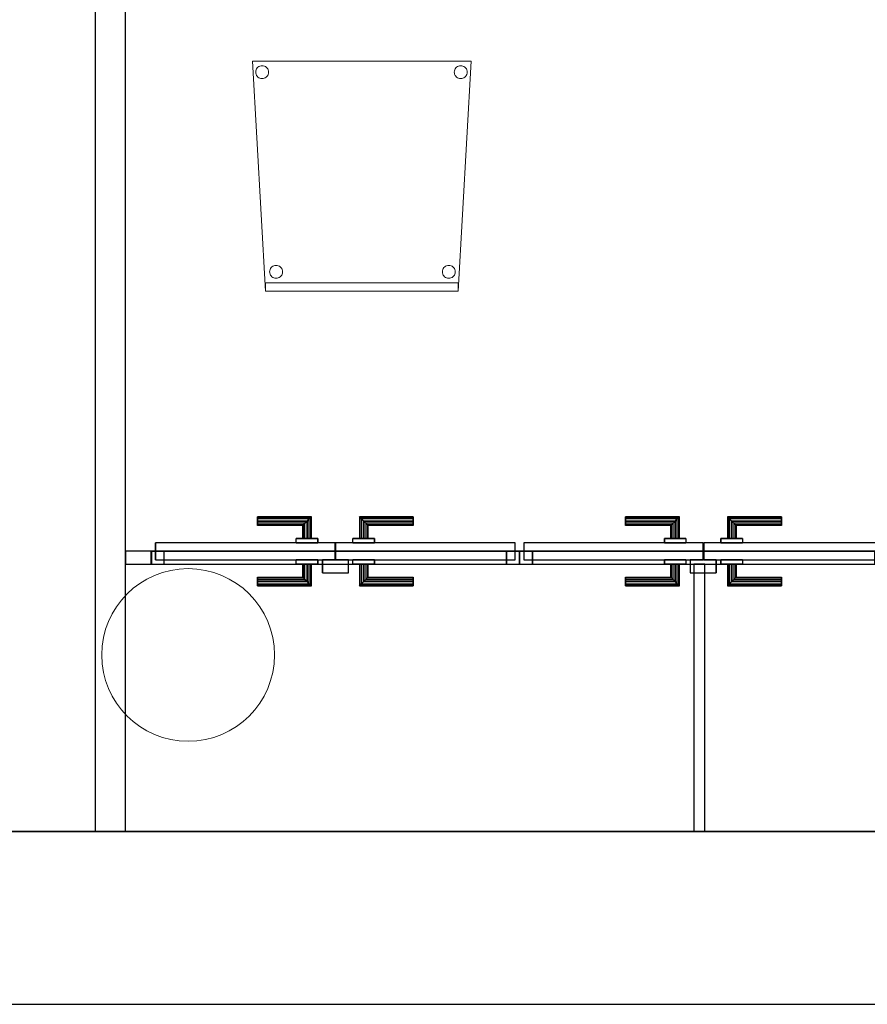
# Model space of a CAD drawing. Header units: metres. Extents: x 391.1 to 427.5, y 12.8 to 28.4.
# Tile 20 of 44: x 405.4 to 407.4, y 12.8 to 15.1. Entities that reach past the tile are written whole.
import ezdxf

# ---------------------------------------------------------------- set-up
doc = ezdxf.new("R2010")
doc.units = ezdxf.units.M
doc.layers.add('01_CARPINTERIA', color=5, linetype='Continuous', lineweight=25, true_color=0x0000ff)
doc.layers.add('01_SUELOS', color=7, linetype='Continuous', lineweight=25, true_color=0x007f00)
for name, color, linetype, lineweight in [('02_MOBILIARIO', 7, 'Continuous', 18), ('A-COLS-____-MCUT', 7, 'Continuous', 18), ('A-COLS-____-OTLN', 7, 'Continuous', 18), ('A-DETL-____-MBND', 7, 'Continuous', 18), ('A-GENM-____-OTLN', 7, 'Continuous', 18), ('A-WALL-____-MCUT', 7, 'Continuous', 25), ('A-WALL-____-OTLN', 7, 'Continuous', 25)]:
    doc.layers.add(name, color=color, linetype=linetype, lineweight=lineweight)

# ---------------------------------------------------------------- blocks, each defined once
blk = doc.blocks.new('Family - Evans PA-152083-02_FON_P0A')
at = {"layer": 'A-WALL-____-MCUT', "color": 253, "true_color": 0xaaaaaa}
for p, q in [((0.0501, 0.03), (0, 0.03)), ((0, 0.03), (0, 0)), ((0.0501, 0), (0.0501, 0.03)), ((3.52, 0.03), (3.4601, 0.03)), ((3.4601, 0.03), (3.4601, 0)), ((3.52, 0), (3.52, 0.03)), ((0, 0), (0.0501, 0)), ((3.4601, 0), (3.52, 0))]:
    blk.add_line(p, q, dxfattribs=at)
at = {"layer": 'A-WALL-____-OTLN', "color": 253, "true_color": 0xaaaaaa}
for p, q in [((3.52, 0.03), (0, 0.03)), ((0, 0.03), (0, 0)), ((0.0501, 0), (0.0501, 0.03)), ((3.4601, 0.03), (0.0501, 0.03)), ((3.4601, 0), (3.4601, 0.03)), ((3.52, 0), (3.52, 0.03)), ((0, 0), (3.52, 0)), ((3.4601, 0), (0.0501, 0))]:
    blk.add_line(p, q, dxfattribs=at)
at = {"layer": 'A-WALL-____-OTLN', "color": 253, "lineweight": 18, "true_color": 0xaaaaaa}
blk.add_line((0, 0), (3.52, 0), dxfattribs=at)
blk = doc.blocks.new('Family - Vano de puerta PA-152087-02_FON_P0A')
at = {"layer": 'A-GENM-____-OTLN', "color": 253, "true_color": 0xaaaaaa}
for p, q in [((407.4569, 13.8896), (406.6044, 13.8896)), ((406.6044, 13.8896), (406.6044, 13.8596)), ((406.6044, 13.8896), (407.4569, 13.8896)), ((406.6044, 13.8596), (406.6044, 13.8896)), ((407.4569, 13.8596), (407.4569, 13.8896)), ((407.4569, 13.8596), (407.4569, 13.8896)), ((406.6044, 13.8596), (407.4569, 13.8596)), ((407.4569, 13.8596), (406.6044, 13.8596))]:
    blk.add_line(p, q, dxfattribs=at)
blk = doc.blocks.new('Family - Vano de puerta PA-152091-02_FON_P0A')
at = {"layer": 'A-GENM-____-OTLN', "color": 253, "true_color": 0xaaaaaa}
for p, q in [((406.6044, 13.8896), (405.7519, 13.8896)), ((405.7519, 13.8896), (405.7519, 13.8596)), ((405.7519, 13.8896), (406.6044, 13.8896)), ((405.7519, 13.8596), (405.7519, 13.8896)), ((406.6044, 13.8596), (406.6044, 13.8896)), ((406.6044, 13.8596), (406.6044, 13.8896)), ((405.7519, 13.8596), (406.6044, 13.8596)), ((406.6044, 13.8596), (405.7519, 13.8596))]:
    blk.add_line(p, q, dxfattribs=at)
blk = doc.blocks.new('Family - LONDR55-XX_ZZ-ARQ-CAA-M3D-Londres55-152093-02_FON_P0A')
at = {"layer": '01_CARPINTERIA', "color": 161, "true_color": 0xaaaaff}
for p, q in [((0.2457, 0.1087), (0.2457, 0.11)), ((0.2457, 0.105), (0.2457, 0.1087)), ((0.3694, 0.1087), (0.2457, 0.1087)), ((0.3694, 0.1087), (0.2457, 0.1087)), ((0.2457, 0.1), (0.2457, 0.105)), ((0.3657, 0.105), (0.2457, 0.105)), ((0.3657, 0.105), (0.2457, 0.105)), ((0.2457, 0.095), (0.2457, 0.1)), ((0.3607, 0.1), (0.2457, 0.1)), ((0.2457, 0.0913), (0.2457, 0.095)), ((0.3558, 0.095), (0.2457, 0.095)), ((0.3558, 0.095), (0.2457, 0.095)), ((0.2457, 0.09), (0.2457, 0.0913)), ((0.3521, 0.0913), (0.2457, 0.0913)), ((0.2457, 0.11), (0.2457, 0.1087)), ((0.3708, 0.11), (0.2457, 0.11)), ((0.2457, 0.1087), (0.2457, 0.105)), ((0.2457, 0.105), (0.2457, 0.1)), ((0.2457, 0.1), (0.2457, 0.095)), ((0.2457, 0.1), (0.3607, 0.1)), ((0.2457, 0.095), (0.2457, 0.0913)), ((0.2457, 0.0913), (0.2457, 0.09)), ((0.3521, 0.0913), (0.2457, 0.0913)), ((0.3508, 0.09), (0.3521, 0.0913)), ((0.3521, 0.0913), (0.3508, 0.09)), ((0.3521, 0.0913), (0.3558, 0.095)), ((0.3558, 0.095), (0.3521, 0.0913)), ((0.3521, 0.06), (0.3521, 0.0913)), ((0.3521, 0.06), (0.3521, 0.0913)), ((0.3558, 0.095), (0.3607, 0.1)), ((0.3607, 0.1), (0.3558, 0.095)), ((0.3558, 0.06), (0.3558, 0.095)), ((0.3558, 0.06), (0.3558, 0.095)), ((0.3607, 0.1), (0.3657, 0.105)), ((0.3607, 0.06), (0.3607, 0.1)), ((0.3657, 0.105), (0.3607, 0.1)), ((0.3607, 0.1), (0.3607, 0.06)), ((0.3657, 0.105), (0.3694, 0.1087)), ((0.3657, 0.06), (0.3657, 0.105)), ((0.3694, 0.1087), (0.3657, 0.105)), ((0.3657, 0.06), (0.3657, 0.105)), ((0.3708, 0.11), (0.3694, 0.1087)), ((0.3694, 0.1087), (0.3708, 0.11)), ((0.3694, 0.06), (0.3694, 0.1087)), ((0.3694, 0.06), (0.3694, 0.1087)), ((0.3708, 0.06), (0.3708, 0.11)), ((0.4817, 0.11), (0.4831, 0.1087)), ((0.4831, 0.1087), (0.4817, 0.11)), ((0.4817, 0.11), (0.4817, 0.06)), ((0.6068, 0.11), (0.4817, 0.11)), ((0.4867, 0.105), (0.4831, 0.1087)), ((0.4831, 0.1087), (0.4831, 0.06)), ((0.4831, 0.1087), (0.4831, 0.06)), ((0.4831, 0.1087), (0.4867, 0.105)), ((0.6068, 0.1087), (0.4831, 0.1087)), ((0.6068, 0.1087), (0.4831, 0.1087)), ((0.4918, 0.1), (0.4867, 0.105)), ((0.4867, 0.105), (0.4867, 0.06)), ((0.4867, 0.105), (0.4867, 0.06)), ((0.4867, 0.105), (0.4918, 0.1)), ((0.6068, 0.105), (0.4867, 0.105)), ((0.6068, 0.105), (0.4867, 0.105)), ((0.4918, 0.06), (0.4918, 0.1)), ((0.4918, 0.1), (0.4918, 0.06)), ((0.4918, 0.1), (0.4968, 0.095)), ((0.4968, 0.095), (0.4918, 0.1)), ((0.4918, 0.1), (0.6068, 0.1)), ((0.6068, 0.1), (0.4918, 0.1)), ((0.4968, 0.095), (0.4968, 0.06)), ((0.4968, 0.095), (0.5004, 0.0913)), ((0.5004, 0.0913), (0.4968, 0.095)), ((0.4968, 0.095), (0.4968, 0.06)), ((0.6068, 0.095), (0.4968, 0.095)), ((0.6068, 0.095), (0.4968, 0.095)), ((0.5004, 0.0913), (0.5004, 0.06)), ((0.5004, 0.0913), (0.5017, 0.09)), ((0.5017, 0.09), (0.5004, 0.0913)), ((0.5004, 0.0913), (0.5004, 0.06)), ((0.6068, 0.0913), (0.5004, 0.0913)), ((0.6068, 0.0913), (0.5004, 0.0913)), ((0.6068, 0.1087), (0.6068, 0.11)), ((0.6068, 0.11), (0.6068, 0.1087)), ((0.6068, 0.105), (0.6068, 0.1087)), ((0.6068, 0.1087), (0.6068, 0.105)), ((0.6068, 0.105), (0.6068, 0.1)), ((0.6068, 0.1), (0.6068, 0.105)), ((0.6068, 0.1), (0.6068, 0.095)), ((0.6068, 0.095), (0.6068, 0.1)), ((0.6068, 0.095), (0.6068, 0.0913)), ((0.6068, 0.0913), (0.6068, 0.095)), ((0.6068, 0.0913), (0.6068, 0.09)), ((0.6068, 0.09), (0.6068, 0.0913)), ((0.3508, 0.09), (0.2457, 0.09)), ((0.3508, 0.06), (0.3508, 0.09)), ((0.5017, 0.09), (0.5017, 0.06)), ((0.6068, 0.09), (0.5017, 0.09)), ((0.4257, 0.05), (0.01, 0.05)), ((0.01, 0.05), (0.01, 0.01)), ((0.4257, 0.05), (0.01, 0.05)), ((0.01, 0.05), (0.01, 0.01)), ((0.3857, 0.06), (0.3357, 0.06)), ((0.3357, 0.06), (0.3857, 0.06)), ((0.3357, 0.06), (0.3357, 0.05)), ((0.3357, 0.05), (0.3357, 0.06)), ((0.3857, 0.05), (0.3357, 0.05)), ((0.3357, 0.05), (0.3857, 0.05)), ((0.3521, 0.06), (0.3508, 0.06)), ((0.3508, 0.06), (0.3521, 0.06)), ((0.3558, 0.06), (0.3521, 0.06)), ((0.3521, 0.06), (0.3558, 0.06)), ((0.3607, 0.06), (0.3558, 0.06)), ((0.3558, 0.06), (0.3607, 0.06)), ((0.3657, 0.06), (0.3607, 0.06)), ((0.3607, 0.06), (0.3657, 0.06)), ((0.3657, 0.06), (0.3694, 0.06)), ((0.3694, 0.06), (0.3657, 0.06)), ((0.3694, 0.06), (0.3708, 0.06)), ((0.3708, 0.06), (0.3694, 0.06)), ((0.3857, 0.06), (0.3857, 0.05)), ((0.3857, 0.06), (0.3857, 0.05)), ((0.4257, 0.01), (0.4257, 0.05)), ((0.4257, 0.05), (0.4257, 0.01)), ((0.8425, 0.05), (0.4267, 0.05)), ((0.4267, 0.05), (0.4267, 0.01)), ((0.8425, 0.05), (0.4267, 0.05)), ((0.4267, 0.05), (0.4267, 0.01)), ((0.5168, 0.06), (0.4667, 0.06)), ((0.4667, 0.06), (0.5168, 0.06)), ((0.4667, 0.06), (0.4667, 0.05)), ((0.4667, 0.05), (0.4667, 0.06)), ((0.5168, 0.05), (0.4667, 0.05)), ((0.4667, 0.05), (0.5168, 0.05)), ((0.4831, 0.06), (0.4817, 0.06)), ((0.4817, 0.06), (0.4831, 0.06)), ((0.4867, 0.06), (0.4831, 0.06)), ((0.4831, 0.06), (0.4867, 0.06)), ((0.4918, 0.06), (0.4867, 0.06)), ((0.4867, 0.06), (0.4918, 0.06)), ((0.4968, 0.06), (0.4918, 0.06)), ((0.4918, 0.06), (0.4968, 0.06)), ((0.4968, 0.06), (0.5004, 0.06)), ((0.5004, 0.06), (0.4968, 0.06)), ((0.5004, 0.06), (0.5017, 0.06)), ((0.5017, 0.06), (0.5004, 0.06)), ((0.5168, 0.06), (0.5168, 0.05)), ((0.5168, 0.06), (0.5168, 0.05)), ((0.8425, 0.01), (0.8425, 0.05)), ((0.8425, 0.05), (0.8425, 0.01)), ((0.03, 0.03), (0, 0.03)), ((0, 0.03), (0, 0)), ((0.03, 0.03), (0, 0.03)), ((0, 0.03), (0, 0)), ((0.03, 0), (0.03, 0.03)), ((0.03, 0.03), (0.03, 0)), ((0.8525, 0.03), (0.8225, 0.03)), ((0.8225, 0.03), (0.8225, 0)), ((0.8525, 0.03), (0.8225, 0.03)), ((0.8225, 0.03), (0.8225, 0)), ((0.8525, 0), (0.8525, 0.03)), ((0.8525, 0.03), (0.8525, 0)), ((0, 0), (0.03, 0)), ((0, 0), (0.03, 0)), ((0.01, 0.01), (0.4257, 0.01)), ((0.01, 0.01), (0.4257, 0.01)), ((0.3357, 0.01), (0.3857, 0.01)), ((0.3857, 0.01), (0.3357, 0.01)), ((0.3357, 0.01), (0.3357, 0)), ((0.3357, 0), (0.3357, 0.01)), ((0.3357, 0), (0.3857, 0)), ((0.3857, 0), (0.3357, 0)), ((0.3521, 0), (0.3508, 0)), ((0.3508, 0), (0.3521, 0)), ((0.3558, 0), (0.3521, 0)), ((0.3521, 0), (0.3558, 0)), ((0.3558, 0), (0.3607, 0)), ((0.3607, 0), (0.3558, 0)), ((0.3607, 0), (0.3607, -0.04)), ((0.3607, 0), (0.3657, 0)), ((0.3657, 0), (0.3607, 0)), ((0.3657, -0.045), (0.3657, 0)), ((0.3657, -0.045), (0.3657, 0)), ((0.3657, 0), (0.3694, 0)), ((0.3694, 0), (0.3657, 0)), ((0.3694, 0), (0.3708, 0)), ((0.3708, 0), (0.3694, 0)), ((0.3694, -0.0487), (0.3694, 0)), ((0.3694, -0.0487), (0.3694, 0)), ((0.3708, -0.05), (0.3708, 0)), ((0.3857, 0.01), (0.3857, 0)), ((0.3857, 0.01), (0.3857, 0)), ((0.4557, 0.01), (0.3957, 0.01)), ((0.3957, 0.01), (0.3957, -0.02)), ((0.4557, 0.01), (0.3957, 0.01)), ((0.3957, 0.01), (0.3957, -0.02)), ((0.4267, 0.01), (0.8425, 0.01)), ((0.4267, 0.01), (0.8425, 0.01)), ((0.4557, -0.02), (0.4557, 0.01)), ((0.4557, 0.01), (0.4557, -0.02)), ((0.4667, 0.01), (0.5168, 0.01)), ((0.4667, 0.01), (0.4667, 0)), ((0.4667, 0), (0.4667, 0.01)), ((0.4667, 0), (0.5168, 0)), ((0.5168, 0), (0.4667, 0)), ((0.5168, 0.01), (0.4667, 0.01)), ((0.4831, 0), (0.4817, 0)), ((0.4817, 0), (0.4831, 0)), ((0.4867, 0), (0.4831, 0)), ((0.4831, 0), (0.4867, 0)), ((0.4831, 0), (0.4831, -0.0487)), ((0.4831, 0), (0.4831, -0.0487)), ((0.4867, 0), (0.4918, 0)), ((0.4918, 0), (0.4867, 0)), ((0.4867, 0), (0.4867, -0.045)), ((0.4918, 0), (0.4968, 0)), ((0.4968, 0), (0.4918, 0)), ((0.4918, -0.04), (0.4918, 0)), ((0.4918, 0), (0.4918, -0.04)), ((0.4968, 0), (0.5004, 0)), ((0.5004, 0), (0.4968, 0)), ((0.4968, 0), (0.4968, -0.035)), ((0.5004, 0), (0.5017, 0)), ((0.5017, 0), (0.5004, 0)), ((0.5004, 0), (0.5004, -0.0313)), ((0.5004, 0), (0.5004, -0.0313)), ((0.5017, 0), (0.5017, -0.03)), ((0.5168, 0.01), (0.5168, 0)), ((0.5168, 0.01), (0.5168, 0)), ((0.8225, 0), (0.8525, 0)), ((0.8225, 0), (0.8525, 0)), ((0.3508, -0.03), (0.3508, 0)), ((0.3521, -0.0313), (0.3521, 0)), ((0.3521, -0.0313), (0.3521, 0)), ((0.3558, -0.035), (0.3558, 0)), ((0.3558, -0.035), (0.3558, 0)), ((0.3607, -0.04), (0.3607, 0)), ((0.3957, -0.02), (0.4557, -0.02)), ((0.3957, -0.02), (0.4557, -0.02)), ((0.4817, 0), (0.4817, -0.05)), ((0.4867, 0), (0.4867, -0.045)), ((0.4968, 0), (0.4968, -0.035)), ((0.2457, -0.0313), (0.2457, -0.03)), ((0.2457, -0.035), (0.2457, -0.0313)), ((0.2457, -0.0313), (0.3521, -0.0313)), ((0.2457, -0.04), (0.2457, -0.035)), ((0.2457, -0.045), (0.2457, -0.04)), ((0.3607, -0.04), (0.2457, -0.04)), ((0.2457, -0.04), (0.3607, -0.04)), ((0.2457, -0.0487), (0.2457, -0.045)), ((0.2457, -0.045), (0.3657, -0.045)), ((0.2457, -0.045), (0.3657, -0.045)), ((0.2457, -0.03), (0.2457, -0.0313)), ((0.2457, -0.03), (0.3508, -0.03)), ((0.2457, -0.0313), (0.2457, -0.035)), ((0.2457, -0.0313), (0.3521, -0.0313)), ((0.2457, -0.035), (0.2457, -0.04)), ((0.2457, -0.035), (0.3558, -0.035)), ((0.2457, -0.035), (0.3558, -0.035)), ((0.2457, -0.04), (0.2457, -0.045)), ((0.2457, -0.045), (0.2457, -0.0487)), ((0.3521, -0.0313), (0.3508, -0.03)), ((0.3508, -0.03), (0.3521, -0.0313)), ((0.3558, -0.035), (0.3521, -0.0313)), ((0.3521, -0.0313), (0.3558, -0.035)), ((0.3607, -0.04), (0.3558, -0.035)), ((0.3558, -0.035), (0.3607, -0.04)), ((0.3607, -0.04), (0.3657, -0.045)), ((0.3657, -0.045), (0.3607, -0.04)), ((0.3694, -0.0487), (0.3657, -0.045)), ((0.3657, -0.045), (0.3694, -0.0487)), ((0.4831, -0.0487), (0.4867, -0.045)), ((0.4867, -0.045), (0.4831, -0.0487)), ((0.4867, -0.045), (0.4918, -0.04)), ((0.4918, -0.04), (0.4867, -0.045)), ((0.4867, -0.045), (0.6068, -0.045)), ((0.4867, -0.045), (0.6068, -0.045)), ((0.4968, -0.035), (0.4918, -0.04)), ((0.4918, -0.04), (0.4968, -0.035)), ((0.6068, -0.04), (0.4918, -0.04)), ((0.4918, -0.04), (0.6068, -0.04)), ((0.5004, -0.0313), (0.4968, -0.035)), ((0.4968, -0.035), (0.5004, -0.0313)), ((0.4968, -0.035), (0.6068, -0.035)), ((0.4968, -0.035), (0.6068, -0.035)), ((0.5017, -0.03), (0.5004, -0.0313)), ((0.5004, -0.0313), (0.5017, -0.03)), ((0.5004, -0.0313), (0.6068, -0.0313)), ((0.5004, -0.0313), (0.6068, -0.0313)), ((0.5017, -0.03), (0.6068, -0.03)), ((0.6068, -0.0313), (0.6068, -0.03)), ((0.6068, -0.03), (0.6068, -0.0313)), ((0.6068, -0.035), (0.6068, -0.0313)), ((0.6068, -0.0313), (0.6068, -0.035)), ((0.6068, -0.035), (0.6068, -0.04)), ((0.6068, -0.04), (0.6068, -0.035)), ((0.6068, -0.04), (0.6068, -0.045)), ((0.6068, -0.045), (0.6068, -0.04)), ((0.6068, -0.045), (0.6068, -0.0487)), ((0.6068, -0.0487), (0.6068, -0.045)), ((0.2457, -0.05), (0.2457, -0.0487)), ((0.2457, -0.0487), (0.3694, -0.0487)), ((0.2457, -0.0487), (0.2457, -0.05)), ((0.2457, -0.0487), (0.3694, -0.0487)), ((0.2457, -0.05), (0.3708, -0.05)), ((0.3694, -0.0487), (0.3708, -0.05)), ((0.3708, -0.05), (0.3694, -0.0487)), ((0.4817, -0.05), (0.4831, -0.0487)), ((0.4831, -0.0487), (0.4817, -0.05)), ((0.4817, -0.05), (0.6068, -0.05)), ((0.4831, -0.0487), (0.6068, -0.0487)), ((0.4831, -0.0487), (0.6068, -0.0487)), ((0.6068, -0.0487), (0.6068, -0.05)), ((0.6068, -0.05), (0.6068, -0.0487))]:
    blk.add_line(p, q, dxfattribs=at)
blk = doc.blocks.new('Family - Porta PA-152094-02_FON_P0A')
blk.add_blockref('Family - LONDR55-XX_ZZ-ARQ-CAA-M3D-Londres55-152093-02_FON_P0A', (0, 0))
blk = doc.blocks.new('Family - Evans PA-152114-02_FON_P0A')
at = {"layer": 'A-WALL-____-MCUT', "color": 253, "true_color": 0xaaaaaa}
for p, q in [((0.619, 0.025), (0, 0.025)), ((0, 0.025), (0, 0)), ((0.619, 0), (0.619, 0.025)), ((0, 0), (0.619, 0))]:
    blk.add_line(p, q, dxfattribs=at)
at = {"layer": 'A-WALL-____-OTLN', "color": 253, "true_color": 0xaaaaaa}
for p, q in [((0.619, 0.025), (0, 0.025)), ((0, 0.025), (0, 0)), ((0.619, 0), (0.619, 0.025)), ((0, 0), (0.619, 0))]:
    blk.add_line(p, q, dxfattribs=at)
at = {"layer": 'A-WALL-____-OTLN', "color": 253, "lineweight": 18, "true_color": 0xaaaaaa}
blk.add_line((0, 0), (0.619, 0), dxfattribs=at)
blk = doc.blocks.new('Family - Evans PA-152206-02_FON_P0A')
at = {"layer": 'A-WALL-____-MCUT', "color": 253, "true_color": 0xaaaaaa}
for p, q in [((4.209, 0.07), (0, 0.07)), ((4.209, 0), (4.209, 0.07)), ((0, 0), (4.209, 0))]:
    blk.add_line(p, q, dxfattribs=at)
at = {"layer": 'A-WALL-____-OTLN', "color": 253, "true_color": 0xaaaaaa}
for p, q in [((4.209, 0.07), (0, 0.07)), ((4.209, 0), (4.209, 0.07)), ((0, 0), (4.209, 0))]:
    blk.add_line(p, q, dxfattribs=at)
at = {"layer": 'A-WALL-____-OTLN', "color": 253, "lineweight": 18, "true_color": 0xaaaaaa}
blk.add_line((0, 0), (4.209, 0), dxfattribs=at)
blk = doc.blocks.new('Family - Cadira confident_PA-152311-02_FON_P0A')
at = {"layer": 'A-DETL-____-MBND', "color": 253, "true_color": 0xaaaaaa}
for p, q in [((0.03, 0), (0, 0.5326)), ((0, 0.5326), (0.5065, 0.5326)), ((0.5065, 0.5326), (0, 0.5326)), ((0, 0.5326), (0.03, 0)), ((0.5065, 0.5326), (0.4765, 0)), ((0.4765, 0), (0.5065, 0.5326)), ((0.0074, 0.5076), (0.0076, 0.5102)), ((0.0076, 0.5102), (0.0074, 0.5076)), ((0.0076, 0.505), (0.0074, 0.5076)), ((0.0074, 0.5076), (0.0076, 0.505)), ((0.0076, 0.5102), (0.0083, 0.5127)), ((0.0083, 0.5127), (0.0076, 0.5102)), ((0.0082, 0.5025), (0.0076, 0.505)), ((0.0076, 0.505), (0.0082, 0.5025)), ((0.0093, 0.5001), (0.0082, 0.5025)), ((0.0082, 0.5025), (0.0093, 0.5001)), ((0.0083, 0.5127), (0.0094, 0.515)), ((0.0094, 0.515), (0.0083, 0.5127)), ((0.0094, 0.515), (0.0109, 0.5172)), ((0.0109, 0.5172), (0.0094, 0.515)), ((0.0109, 0.5172), (0.0127, 0.519)), ((0.0127, 0.519), (0.0109, 0.5172)), ((0.0127, 0.519), (0.0149, 0.5205)), ((0.0149, 0.5205), (0.0127, 0.519)), ((0.0149, 0.5205), (0.0172, 0.5216)), ((0.0172, 0.5216), (0.0149, 0.5205)), ((0.0172, 0.5216), (0.0198, 0.5222)), ((0.0198, 0.5222), (0.0172, 0.5216)), ((0.0198, 0.5222), (0.0224, 0.5224)), ((0.0224, 0.5224), (0.0198, 0.5222)), ((0.0224, 0.5224), (0.0249, 0.5222)), ((0.0249, 0.5222), (0.0224, 0.5224)), ((0.0249, 0.5222), (0.0275, 0.5215)), ((0.0275, 0.5215), (0.0249, 0.5222)), ((0.0275, 0.5215), (0.0298, 0.5204)), ((0.0298, 0.5204), (0.0275, 0.5215)), ((0.0298, 0.5204), (0.0319, 0.5189)), ((0.0319, 0.5189), (0.0298, 0.5204)), ((0.0319, 0.5189), (0.0338, 0.5171)), ((0.0338, 0.5171), (0.0319, 0.5189)), ((0.0338, 0.5171), (0.0353, 0.5149)), ((0.0353, 0.5149), (0.0338, 0.5171)), ((0.0363, 0.5023), (0.0352, 0.5)), ((0.0352, 0.5), (0.0363, 0.5023)), ((0.0353, 0.5149), (0.0363, 0.5126)), ((0.0363, 0.5126), (0.0353, 0.5149)), ((0.0363, 0.5126), (0.037, 0.51)), ((0.037, 0.51), (0.0363, 0.5126)), ((0.037, 0.5049), (0.0363, 0.5023)), ((0.0363, 0.5023), (0.037, 0.5049)), ((0.037, 0.51), (0.0372, 0.5074)), ((0.0372, 0.5074), (0.037, 0.51)), ((0.0372, 0.5074), (0.037, 0.5049)), ((0.037, 0.5049), (0.0372, 0.5074)), ((0.4674, 0.5076), (0.4676, 0.5102)), ((0.4676, 0.5102), (0.4674, 0.5076)), ((0.4676, 0.505), (0.4674, 0.5076)), ((0.4674, 0.5076), (0.4676, 0.505)), ((0.4676, 0.5102), (0.4683, 0.5127)), ((0.4683, 0.5127), (0.4676, 0.5102)), ((0.4682, 0.5025), (0.4676, 0.505)), ((0.4676, 0.505), (0.4682, 0.5025)), ((0.4693, 0.5001), (0.4682, 0.5025)), ((0.4682, 0.5025), (0.4693, 0.5001)), ((0.4683, 0.5127), (0.4694, 0.515)), ((0.4694, 0.515), (0.4683, 0.5127)), ((0.4694, 0.515), (0.4709, 0.5172)), ((0.4709, 0.5172), (0.4694, 0.515)), ((0.4709, 0.5172), (0.4727, 0.519)), ((0.4727, 0.519), (0.4709, 0.5172)), ((0.4727, 0.519), (0.4749, 0.5205)), ((0.4749, 0.5205), (0.4727, 0.519)), ((0.4749, 0.5205), (0.4772, 0.5216)), ((0.4772, 0.5216), (0.4749, 0.5205)), ((0.4772, 0.5216), (0.4798, 0.5222)), ((0.4798, 0.5222), (0.4772, 0.5216)), ((0.4798, 0.5222), (0.4824, 0.5224)), ((0.4824, 0.5224), (0.4798, 0.5222)), ((0.4824, 0.5224), (0.4849, 0.5222)), ((0.4849, 0.5222), (0.4824, 0.5224)), ((0.4849, 0.5222), (0.4875, 0.5215)), ((0.4875, 0.5215), (0.4849, 0.5222)), ((0.4875, 0.5215), (0.4898, 0.5204)), ((0.4898, 0.5204), (0.4875, 0.5215)), ((0.4898, 0.5204), (0.4919, 0.5189)), ((0.4919, 0.5189), (0.4898, 0.5204)), ((0.4919, 0.5189), (0.4938, 0.5171)), ((0.4938, 0.5171), (0.4919, 0.5189)), ((0.4938, 0.5171), (0.4953, 0.5149)), ((0.4953, 0.5149), (0.4938, 0.5171)), ((0.4963, 0.5023), (0.4952, 0.5)), ((0.4952, 0.5), (0.4963, 0.5023)), ((0.4953, 0.5149), (0.4963, 0.5126)), ((0.4963, 0.5126), (0.4953, 0.5149)), ((0.4963, 0.5126), (0.497, 0.51)), ((0.497, 0.51), (0.4963, 0.5126)), ((0.497, 0.5049), (0.4963, 0.5023)), ((0.4963, 0.5023), (0.497, 0.5049)), ((0.497, 0.51), (0.4972, 0.5074)), ((0.4972, 0.5074), (0.497, 0.51)), ((0.4972, 0.5074), (0.497, 0.5049)), ((0.497, 0.5049), (0.4972, 0.5074)), ((0.0108, 0.498), (0.0093, 0.5001)), ((0.0093, 0.5001), (0.0108, 0.498)), ((0.0126, 0.4961), (0.0108, 0.498)), ((0.0108, 0.498), (0.0126, 0.4961)), ((0.0148, 0.4946), (0.0126, 0.4961)), ((0.0126, 0.4961), (0.0148, 0.4946)), ((0.0171, 0.4935), (0.0148, 0.4946)), ((0.0148, 0.4946), (0.0171, 0.4935)), ((0.0196, 0.4928), (0.0171, 0.4935)), ((0.0171, 0.4935), (0.0196, 0.4928)), ((0.0222, 0.4926), (0.0196, 0.4928)), ((0.0196, 0.4928), (0.0222, 0.4926)), ((0.0248, 0.4928), (0.0222, 0.4926)), ((0.0222, 0.4926), (0.0248, 0.4928)), ((0.0273, 0.4935), (0.0248, 0.4928)), ((0.0248, 0.4928), (0.0273, 0.4935)), ((0.0297, 0.4945), (0.0273, 0.4935)), ((0.0273, 0.4935), (0.0297, 0.4945)), ((0.0318, 0.496), (0.0297, 0.4945)), ((0.0297, 0.4945), (0.0318, 0.496)), ((0.0337, 0.4979), (0.0318, 0.496)), ((0.0318, 0.496), (0.0337, 0.4979)), ((0.0352, 0.5), (0.0337, 0.4979)), ((0.0337, 0.4979), (0.0352, 0.5)), ((0.4708, 0.498), (0.4693, 0.5001)), ((0.4693, 0.5001), (0.4708, 0.498)), ((0.4726, 0.4961), (0.4708, 0.498)), ((0.4708, 0.498), (0.4726, 0.4961)), ((0.4748, 0.4946), (0.4726, 0.4961)), ((0.4726, 0.4961), (0.4748, 0.4946)), ((0.4771, 0.4935), (0.4748, 0.4946)), ((0.4748, 0.4946), (0.4771, 0.4935)), ((0.4796, 0.4928), (0.4771, 0.4935)), ((0.4771, 0.4935), (0.4796, 0.4928)), ((0.4822, 0.4926), (0.4796, 0.4928)), ((0.4796, 0.4928), (0.4822, 0.4926)), ((0.4848, 0.4928), (0.4822, 0.4926)), ((0.4822, 0.4926), (0.4848, 0.4928)), ((0.4873, 0.4935), (0.4848, 0.4928)), ((0.4848, 0.4928), (0.4873, 0.4935)), ((0.4897, 0.4945), (0.4873, 0.4935)), ((0.4873, 0.4935), (0.4897, 0.4945)), ((0.4918, 0.496), (0.4897, 0.4945)), ((0.4897, 0.4945), (0.4918, 0.496)), ((0.4937, 0.4979), (0.4918, 0.496)), ((0.4918, 0.496), (0.4937, 0.4979)), ((0.4952, 0.5), (0.4937, 0.4979)), ((0.4937, 0.4979), (0.4952, 0.5)), ((0.0397, 0.0452), (0.04, 0.0478)), ((0.04, 0.0478), (0.0397, 0.0452)), ((0.04, 0.0478), (0.0406, 0.0503)), ((0.0406, 0.0503), (0.04, 0.0478)), ((0.0406, 0.0503), (0.0417, 0.0526)), ((0.0417, 0.0526), (0.0406, 0.0503)), ((0.0417, 0.0526), (0.0432, 0.0548)), ((0.0432, 0.0548), (0.0417, 0.0526)), ((0.0432, 0.0548), (0.0451, 0.0566)), ((0.0451, 0.0566), (0.0432, 0.0548)), ((0.0451, 0.0566), (0.0472, 0.0581)), ((0.0472, 0.0581), (0.0451, 0.0566)), ((0.0472, 0.0581), (0.0496, 0.0592)), ((0.0496, 0.0592), (0.0472, 0.0581)), ((0.0496, 0.0592), (0.0521, 0.0598)), ((0.0521, 0.0598), (0.0496, 0.0592)), ((0.0521, 0.0598), (0.0547, 0.06)), ((0.0547, 0.06), (0.0521, 0.0598)), ((0.0547, 0.06), (0.0573, 0.0598)), ((0.0573, 0.0598), (0.0547, 0.06)), ((0.0573, 0.0598), (0.0598, 0.0591)), ((0.0598, 0.0591), (0.0573, 0.0598)), ((0.0598, 0.0591), (0.0622, 0.058)), ((0.0622, 0.058), (0.0598, 0.0591)), ((0.0622, 0.058), (0.0643, 0.0565)), ((0.0643, 0.0565), (0.0622, 0.058)), ((0.0643, 0.0565), (0.0661, 0.0547)), ((0.0661, 0.0547), (0.0643, 0.0565)), ((0.0661, 0.0547), (0.0676, 0.0525)), ((0.0676, 0.0525), (0.0661, 0.0547)), ((0.0676, 0.0525), (0.0687, 0.0502)), ((0.0687, 0.0502), (0.0676, 0.0525)), ((0.0687, 0.0502), (0.0694, 0.0476)), ((0.0694, 0.0476), (0.0687, 0.0502)), ((0.0694, 0.0476), (0.0696, 0.045)), ((0.0696, 0.045), (0.0694, 0.0476)), ((0.4397, 0.0452), (0.44, 0.0478)), ((0.44, 0.0478), (0.4397, 0.0452)), ((0.44, 0.0478), (0.4406, 0.0503)), ((0.4406, 0.0503), (0.44, 0.0478)), ((0.4406, 0.0503), (0.4417, 0.0526)), ((0.4417, 0.0526), (0.4406, 0.0503)), ((0.4417, 0.0526), (0.4432, 0.0548)), ((0.4432, 0.0548), (0.4417, 0.0526)), ((0.4432, 0.0548), (0.4451, 0.0566)), ((0.4451, 0.0566), (0.4432, 0.0548)), ((0.4451, 0.0566), (0.4472, 0.0581)), ((0.4472, 0.0581), (0.4451, 0.0566)), ((0.4472, 0.0581), (0.4496, 0.0592)), ((0.4496, 0.0592), (0.4472, 0.0581)), ((0.4496, 0.0592), (0.4521, 0.0598)), ((0.4521, 0.0598), (0.4496, 0.0592)), ((0.4521, 0.0598), (0.4547, 0.06)), ((0.4547, 0.06), (0.4521, 0.0598)), ((0.4547, 0.06), (0.4573, 0.0598)), ((0.4573, 0.0598), (0.4547, 0.06)), ((0.4573, 0.0598), (0.4598, 0.0591)), ((0.4598, 0.0591), (0.4573, 0.0598)), ((0.4598, 0.0591), (0.4622, 0.058)), ((0.4622, 0.058), (0.4598, 0.0591)), ((0.4622, 0.058), (0.4643, 0.0565)), ((0.4643, 0.0565), (0.4622, 0.058)), ((0.4643, 0.0565), (0.4661, 0.0547)), ((0.4661, 0.0547), (0.4643, 0.0565)), ((0.4661, 0.0547), (0.4676, 0.0525)), ((0.4676, 0.0525), (0.4661, 0.0547)), ((0.4676, 0.0525), (0.4687, 0.0502)), ((0.4687, 0.0502), (0.4676, 0.0525)), ((0.4687, 0.0502), (0.4694, 0.0476)), ((0.4694, 0.0476), (0.4687, 0.0502)), ((0.4694, 0.0476), (0.4696, 0.045)), ((0.4696, 0.045), (0.4694, 0.0476)), ((0.0399, 0.0426), (0.0397, 0.0452)), ((0.0397, 0.0452), (0.0399, 0.0426)), ((0.0406, 0.0401), (0.0399, 0.0426)), ((0.0399, 0.0426), (0.0406, 0.0401)), ((0.0417, 0.0377), (0.0406, 0.0401)), ((0.0406, 0.0401), (0.0417, 0.0377)), ((0.0432, 0.0356), (0.0417, 0.0377)), ((0.0417, 0.0377), (0.0432, 0.0356)), ((0.045, 0.0337), (0.0432, 0.0356)), ((0.0432, 0.0356), (0.045, 0.0337)), ((0.0471, 0.0322), (0.045, 0.0337)), ((0.045, 0.0337), (0.0471, 0.0322)), ((0.0495, 0.0311), (0.0471, 0.0322)), ((0.0471, 0.0322), (0.0495, 0.0311)), ((0.052, 0.0304), (0.0495, 0.0311)), ((0.0495, 0.0311), (0.052, 0.0304)), ((0.0546, 0.0302), (0.052, 0.0304)), ((0.052, 0.0304), (0.0546, 0.0302)), ((0.0572, 0.0304), (0.0546, 0.0302)), ((0.0546, 0.0302), (0.0572, 0.0304)), ((0.0597, 0.031), (0.0572, 0.0304)), ((0.0572, 0.0304), (0.0597, 0.031)), ((0.0621, 0.0321), (0.0597, 0.031)), ((0.0597, 0.031), (0.0621, 0.0321)), ((0.0642, 0.0336), (0.0621, 0.0321)), ((0.0621, 0.0321), (0.0642, 0.0336)), ((0.0661, 0.0355), (0.0642, 0.0336)), ((0.0642, 0.0336), (0.0661, 0.0355)), ((0.0676, 0.0376), (0.0661, 0.0355)), ((0.0661, 0.0355), (0.0676, 0.0376)), ((0.0687, 0.0399), (0.0676, 0.0376)), ((0.0676, 0.0376), (0.0687, 0.0399)), ((0.0694, 0.0424), (0.0687, 0.0399)), ((0.0687, 0.0399), (0.0694, 0.0424)), ((0.0696, 0.045), (0.0694, 0.0424)), ((0.0694, 0.0424), (0.0696, 0.045)), ((0.4399, 0.0426), (0.4397, 0.0452)), ((0.4397, 0.0452), (0.4399, 0.0426)), ((0.4406, 0.0401), (0.4399, 0.0426)), ((0.4399, 0.0426), (0.4406, 0.0401)), ((0.4417, 0.0377), (0.4406, 0.0401)), ((0.4406, 0.0401), (0.4417, 0.0377)), ((0.4432, 0.0356), (0.4417, 0.0377)), ((0.4417, 0.0377), (0.4432, 0.0356)), ((0.445, 0.0337), (0.4432, 0.0356)), ((0.4432, 0.0356), (0.445, 0.0337)), ((0.4471, 0.0322), (0.445, 0.0337)), ((0.445, 0.0337), (0.4471, 0.0322)), ((0.4495, 0.0311), (0.4471, 0.0322)), ((0.4471, 0.0322), (0.4495, 0.0311)), ((0.452, 0.0304), (0.4495, 0.0311)), ((0.4495, 0.0311), (0.452, 0.0304)), ((0.4546, 0.0302), (0.452, 0.0304)), ((0.452, 0.0304), (0.4546, 0.0302)), ((0.4572, 0.0304), (0.4546, 0.0302)), ((0.4546, 0.0302), (0.4572, 0.0304)), ((0.4597, 0.031), (0.4572, 0.0304)), ((0.4572, 0.0304), (0.4597, 0.031)), ((0.4621, 0.0321), (0.4597, 0.031)), ((0.4597, 0.031), (0.4621, 0.0321)), ((0.4642, 0.0336), (0.4621, 0.0321)), ((0.4621, 0.0321), (0.4642, 0.0336)), ((0.4661, 0.0355), (0.4642, 0.0336)), ((0.4642, 0.0336), (0.4661, 0.0355)), ((0.4676, 0.0376), (0.4661, 0.0355)), ((0.4661, 0.0355), (0.4676, 0.0376)), ((0.4687, 0.0399), (0.4676, 0.0376)), ((0.4676, 0.0376), (0.4687, 0.0399)), ((0.4694, 0.0424), (0.4687, 0.0399)), ((0.4687, 0.0399), (0.4694, 0.0424)), ((0.4696, 0.045), (0.4694, 0.0424)), ((0.4694, 0.0424), (0.4696, 0.045)), ((0.03, 0), (0.03, 0.02)), ((0.03, 0.02), (0.4765, 0.02)), ((0.4765, 0.02), (0.03, 0.02)), ((0.03, 0.02), (0.03, 0)), ((0.4765, 0), (0.03, 0)), ((0.03, 0), (0.4765, 0)), ((0.03, 0), (0.4765, 0)), ((0.4765, 0.02), (0.4765, 0)), ((0.4765, 0), (0.4765, 0.02)), ((0.4765, 0), (0.03, 0))]:
    blk.add_line(p, q, dxfattribs=at)
blk = doc.blocks.new('Family - Mur PA-152469-02_FON_P0A')
at = {"layer": 'A-WALL-____-MCUT', "color": 253, "true_color": 0xaaaaaa}
for p, q in [((26.0531, 0.4), (0.0791, 0.4)), ((0, 0), (25.9702, 0))]:
    blk.add_line(p, q, dxfattribs=at)
at = {"layer": 'A-WALL-____-OTLN', "color": 253, "true_color": 0xaaaaaa}
for p, q in [((26.0531, 0.4), (0.0791, 0.4)), ((0, 0), (25.9702, 0))]:
    blk.add_line(p, q, dxfattribs=at)
at = {"layer": 'A-WALL-____-OTLN', "color": 253, "lineweight": 18, "true_color": 0xaaaaaa}
blk.add_line((0, 0), (25.9702, 0), dxfattribs=at)
blk = doc.blocks.new('Family - LONDR55-XX_ZZ-ARQ-CAA-M3D-Londres55-152566-02_FON_P0A')
at = {"layer": '01_CARPINTERIA', "color": 161, "true_color": 0xaaaaff}
for p, q in [((0.2457, 0.1087), (0.2457, 0.11)), ((0.2457, 0.105), (0.2457, 0.1087)), ((0.3694, 0.1087), (0.2457, 0.1087)), ((0.3694, 0.1087), (0.2457, 0.1087)), ((0.2457, 0.1), (0.2457, 0.105)), ((0.3657, 0.105), (0.2457, 0.105)), ((0.3657, 0.105), (0.2457, 0.105)), ((0.2457, 0.095), (0.2457, 0.1)), ((0.3607, 0.1), (0.2457, 0.1)), ((0.2457, 0.0913), (0.2457, 0.095)), ((0.3558, 0.095), (0.2457, 0.095)), ((0.2457, 0.09), (0.2457, 0.0913)), ((0.3521, 0.0913), (0.2457, 0.0913)), ((0.3521, 0.0913), (0.2457, 0.0913)), ((0.2457, 0.11), (0.2457, 0.1087)), ((0.3708, 0.11), (0.2457, 0.11)), ((0.2457, 0.1087), (0.2457, 0.105)), ((0.2457, 0.105), (0.2457, 0.1)), ((0.2457, 0.1), (0.2457, 0.095)), ((0.2457, 0.1), (0.3607, 0.1)), ((0.2457, 0.095), (0.2457, 0.0913)), ((0.3558, 0.095), (0.2457, 0.095)), ((0.2457, 0.0913), (0.2457, 0.09)), ((0.3508, 0.09), (0.3521, 0.0913)), ((0.3521, 0.0913), (0.3508, 0.09)), ((0.3521, 0.0913), (0.3558, 0.095)), ((0.3558, 0.095), (0.3521, 0.0913)), ((0.3521, 0.06), (0.3521, 0.0913)), ((0.3521, 0.06), (0.3521, 0.0913)), ((0.3558, 0.095), (0.3607, 0.1)), ((0.3607, 0.1), (0.3558, 0.095)), ((0.3558, 0.06), (0.3558, 0.095)), ((0.3558, 0.06), (0.3558, 0.095)), ((0.3607, 0.1), (0.3657, 0.105)), ((0.3607, 0.06), (0.3607, 0.1)), ((0.3657, 0.105), (0.3607, 0.1)), ((0.3607, 0.1), (0.3607, 0.06)), ((0.3657, 0.105), (0.3694, 0.1087)), ((0.3657, 0.06), (0.3657, 0.105)), ((0.3694, 0.1087), (0.3657, 0.105)), ((0.3657, 0.06), (0.3657, 0.105)), ((0.3708, 0.11), (0.3694, 0.1087)), ((0.3694, 0.1087), (0.3708, 0.11)), ((0.3694, 0.06), (0.3694, 0.1087)), ((0.3694, 0.06), (0.3694, 0.1087)), ((0.3708, 0.06), (0.3708, 0.11)), ((0.4831, 0.1087), (0.4818, 0.11)), ((0.4818, 0.11), (0.4818, 0.06)), ((0.4818, 0.11), (0.4831, 0.1087)), ((0.6067, 0.11), (0.4818, 0.11)), ((0.4867, 0.105), (0.4831, 0.1087)), ((0.4831, 0.1087), (0.4831, 0.06)), ((0.4831, 0.1087), (0.4831, 0.06)), ((0.4831, 0.1087), (0.4867, 0.105)), ((0.6067, 0.1087), (0.4831, 0.1087)), ((0.6067, 0.1087), (0.4831, 0.1087)), ((0.4918, 0.1), (0.4867, 0.105)), ((0.4867, 0.105), (0.4867, 0.06)), ((0.4867, 0.105), (0.4867, 0.06)), ((0.4867, 0.105), (0.4918, 0.1)), ((0.6067, 0.105), (0.4867, 0.105)), ((0.6067, 0.105), (0.4867, 0.105)), ((0.4918, 0.06), (0.4918, 0.1)), ((0.4918, 0.1), (0.4918, 0.06)), ((0.4918, 0.1), (0.4968, 0.095)), ((0.4968, 0.095), (0.4918, 0.1)), ((0.4918, 0.1), (0.6067, 0.1)), ((0.6067, 0.1), (0.4918, 0.1)), ((0.4968, 0.095), (0.4968, 0.06)), ((0.4968, 0.095), (0.5004, 0.0913)), ((0.5004, 0.0913), (0.4968, 0.095)), ((0.4968, 0.095), (0.4968, 0.06)), ((0.6067, 0.095), (0.4968, 0.095)), ((0.6067, 0.095), (0.4968, 0.095)), ((0.5004, 0.0913), (0.5004, 0.06)), ((0.5004, 0.0913), (0.5017, 0.09)), ((0.5017, 0.09), (0.5004, 0.0913)), ((0.5004, 0.0913), (0.5004, 0.06)), ((0.6067, 0.0913), (0.5004, 0.0913)), ((0.6067, 0.0913), (0.5004, 0.0913)), ((0.6067, 0.1087), (0.6067, 0.11)), ((0.6067, 0.11), (0.6067, 0.1087)), ((0.6067, 0.105), (0.6067, 0.1087)), ((0.6067, 0.1087), (0.6067, 0.105)), ((0.6067, 0.105), (0.6067, 0.1)), ((0.6067, 0.1), (0.6067, 0.105)), ((0.6067, 0.1), (0.6067, 0.095)), ((0.6067, 0.095), (0.6067, 0.1)), ((0.6067, 0.095), (0.6067, 0.0913)), ((0.6067, 0.0913), (0.6067, 0.095)), ((0.6067, 0.0913), (0.6067, 0.09)), ((0.6067, 0.09), (0.6067, 0.0913)), ((0.3508, 0.09), (0.2457, 0.09)), ((0.3508, 0.06), (0.3508, 0.09)), ((0.5017, 0.09), (0.5017, 0.06)), ((0.6067, 0.09), (0.5017, 0.09)), ((0.4257, 0.05), (0.01, 0.05)), ((0.01, 0.05), (0.01, 0.01)), ((0.4257, 0.05), (0.01, 0.05)), ((0.01, 0.01), (0.01, 0.05)), ((0.3357, 0.06), (0.3857, 0.06)), ((0.3357, 0.05), (0.3357, 0.06)), ((0.3357, 0.05), (0.3357, 0.06)), ((0.3857, 0.05), (0.3357, 0.05)), ((0.3357, 0.05), (0.3857, 0.05)), ((0.3857, 0.06), (0.3357, 0.06)), ((0.3521, 0.06), (0.3508, 0.06)), ((0.3508, 0.06), (0.3521, 0.06)), ((0.3558, 0.06), (0.3521, 0.06)), ((0.3521, 0.06), (0.3558, 0.06)), ((0.3607, 0.06), (0.3558, 0.06)), ((0.3558, 0.06), (0.3607, 0.06)), ((0.3657, 0.06), (0.3607, 0.06)), ((0.3607, 0.06), (0.3657, 0.06)), ((0.3657, 0.06), (0.3694, 0.06)), ((0.3694, 0.06), (0.3657, 0.06)), ((0.3694, 0.06), (0.3708, 0.06)), ((0.3708, 0.06), (0.3694, 0.06)), ((0.3857, 0.05), (0.3857, 0.06)), ((0.3857, 0.06), (0.3857, 0.05)), ((0.4257, 0.01), (0.4257, 0.05)), ((0.4257, 0.01), (0.4257, 0.05)), ((0.8425, 0.05), (0.4267, 0.05)), ((0.4267, 0.05), (0.4267, 0.01)), ((0.8425, 0.05), (0.4267, 0.05)), ((0.4267, 0.01), (0.4267, 0.05)), ((0.4667, 0.05), (0.4667, 0.06)), ((0.4667, 0.05), (0.4667, 0.06)), ((0.5168, 0.05), (0.4667, 0.05)), ((0.4667, 0.05), (0.5168, 0.05)), ((0.5168, 0.06), (0.4667, 0.06)), ((0.4667, 0.06), (0.5168, 0.06)), ((0.4831, 0.06), (0.4818, 0.06)), ((0.4818, 0.06), (0.4831, 0.06)), ((0.4867, 0.06), (0.4831, 0.06)), ((0.4831, 0.06), (0.4867, 0.06)), ((0.4918, 0.06), (0.4867, 0.06)), ((0.4867, 0.06), (0.4918, 0.06)), ((0.4968, 0.06), (0.4918, 0.06)), ((0.4918, 0.06), (0.4968, 0.06)), ((0.4968, 0.06), (0.5004, 0.06)), ((0.5004, 0.06), (0.4968, 0.06)), ((0.5004, 0.06), (0.5017, 0.06)), ((0.5017, 0.06), (0.5004, 0.06)), ((0.5168, 0.05), (0.5168, 0.06)), ((0.5168, 0.06), (0.5168, 0.05)), ((0.8425, 0.01), (0.8425, 0.05)), ((0.8425, 0.01), (0.8425, 0.05)), ((0.03, 0.03), (0, 0.03)), ((0, 0.03), (0, 0)), ((0.03, 0.03), (0, 0.03)), ((0, 0), (0, 0.03)), ((0.03, 0), (0.03, 0.03)), ((0.03, 0), (0.03, 0.03)), ((0.8525, 0.03), (0.8225, 0.03)), ((0.8225, 0.03), (0.8225, 0)), ((0.8525, 0.03), (0.8225, 0.03)), ((0.8225, 0), (0.8225, 0.03)), ((0.8525, 0), (0.8525, 0.03)), ((0.8525, 0), (0.8525, 0.03)), ((0, 0), (0.03, 0)), ((0, 0), (0.03, 0)), ((0.01, 0.01), (0.4257, 0.01)), ((0.01, 0.01), (0.4257, 0.01)), ((0.3357, 0.01), (0.3857, 0.01)), ((0.3857, 0.01), (0.3357, 0.01)), ((0.3357, 0), (0.3357, 0.01)), ((0.3357, 0), (0.3357, 0.01)), ((0.3857, 0), (0.3357, 0)), ((0.3357, 0), (0.3857, 0)), ((0.3521, 0), (0.3508, 0)), ((0.3508, 0), (0.3521, 0)), ((0.3558, 0), (0.3521, 0)), ((0.3521, 0), (0.3558, 0)), ((0.3558, 0), (0.3607, 0)), ((0.3607, 0), (0.3558, 0)), ((0.3558, -0.035), (0.3558, 0)), ((0.3607, 0), (0.3607, -0.04)), ((0.3607, 0), (0.3657, 0)), ((0.3657, 0), (0.3607, 0)), ((0.3657, -0.045), (0.3657, 0)), ((0.3657, -0.045), (0.3657, 0)), ((0.3657, 0), (0.3694, 0)), ((0.3694, 0), (0.3657, 0)), ((0.3694, 0), (0.3708, 0)), ((0.3708, 0), (0.3694, 0)), ((0.3694, -0.0487), (0.3694, 0)), ((0.3694, -0.0487), (0.3694, 0)), ((0.3708, -0.05), (0.3708, 0)), ((0.3857, 0), (0.3857, 0.01)), ((0.3857, 0.01), (0.3857, 0)), ((0.4567, 0.01), (0.3967, 0.01)), ((0.3967, -0.02), (0.3967, 0.01)), ((0.4567, 0.01), (0.3967, 0.01)), ((0.3967, 0.01), (0.3967, -0.02)), ((0.4267, 0.01), (0.8425, 0.01)), ((0.4267, 0.01), (0.8425, 0.01)), ((0.4567, -0.02), (0.4567, 0.01)), ((0.4567, -0.02), (0.4567, 0.01)), ((0.4667, 0.01), (0.5168, 0.01)), ((0.5168, 0.01), (0.4667, 0.01)), ((0.4667, 0), (0.4667, 0.01)), ((0.4667, 0), (0.4667, 0.01)), ((0.4667, 0), (0.5168, 0)), ((0.5168, 0), (0.4667, 0)), ((0.4831, 0), (0.4818, 0)), ((0.4818, 0), (0.4831, 0)), ((0.4867, 0), (0.4831, 0)), ((0.4831, 0), (0.4867, 0)), ((0.4831, 0), (0.4831, -0.0487)), ((0.4831, 0), (0.4831, -0.0487)), ((0.4867, 0), (0.4918, 0)), ((0.4918, 0), (0.4867, 0)), ((0.4867, 0), (0.4867, -0.045)), ((0.4867, 0), (0.4867, -0.045)), ((0.4918, 0), (0.4968, 0)), ((0.4968, 0), (0.4918, 0)), ((0.4918, -0.04), (0.4918, 0)), ((0.4918, 0), (0.4918, -0.04)), ((0.4968, 0), (0.5004, 0)), ((0.5004, 0), (0.4968, 0)), ((0.4968, 0), (0.4968, -0.035)), ((0.5004, 0), (0.5017, 0)), ((0.5017, 0), (0.5004, 0)), ((0.5004, 0), (0.5004, -0.0313)), ((0.5004, 0), (0.5004, -0.0313)), ((0.5017, 0), (0.5017, -0.03)), ((0.5168, 0), (0.5168, 0.01)), ((0.5168, 0.01), (0.5168, 0)), ((0.8225, 0), (0.8525, 0)), ((0.8225, 0), (0.8525, 0)), ((0.3508, -0.03), (0.3508, 0)), ((0.3521, -0.0313), (0.3521, 0)), ((0.3521, -0.0313), (0.3521, 0)), ((0.3558, -0.035), (0.3558, 0)), ((0.3607, -0.04), (0.3607, 0)), ((0.3967, -0.02), (0.4567, -0.02)), ((0.3967, -0.02), (0.4567, -0.02)), ((0.4818, 0), (0.4818, -0.05)), ((0.4968, 0), (0.4968, -0.035)), ((0.2457, -0.0313), (0.2457, -0.03)), ((0.2457, -0.03), (0.3508, -0.03)), ((0.2457, -0.035), (0.2457, -0.0313)), ((0.2457, -0.0313), (0.3521, -0.0313)), ((0.2457, -0.04), (0.2457, -0.035)), ((0.2457, -0.045), (0.2457, -0.04)), ((0.3607, -0.04), (0.2457, -0.04)), ((0.2457, -0.04), (0.3607, -0.04)), ((0.2457, -0.0487), (0.2457, -0.045)), ((0.2457, -0.045), (0.3657, -0.045)), ((0.2457, -0.045), (0.3657, -0.045)), ((0.2457, -0.03), (0.2457, -0.0313)), ((0.2457, -0.0313), (0.2457, -0.035)), ((0.2457, -0.0313), (0.3521, -0.0313)), ((0.2457, -0.035), (0.2457, -0.04)), ((0.2457, -0.035), (0.3558, -0.035)), ((0.2457, -0.035), (0.3558, -0.035)), ((0.2457, -0.04), (0.2457, -0.045)), ((0.2457, -0.045), (0.2457, -0.0487)), ((0.3521, -0.0313), (0.3508, -0.03)), ((0.3508, -0.03), (0.3521, -0.0313)), ((0.3558, -0.035), (0.3521, -0.0313)), ((0.3521, -0.0313), (0.3558, -0.035)), ((0.3607, -0.04), (0.3558, -0.035)), ((0.3558, -0.035), (0.3607, -0.04)), ((0.3607, -0.04), (0.3657, -0.045)), ((0.3657, -0.045), (0.3607, -0.04)), ((0.3694, -0.0487), (0.3657, -0.045)), ((0.3657, -0.045), (0.3694, -0.0487)), ((0.4831, -0.0487), (0.4867, -0.045)), ((0.4867, -0.045), (0.4831, -0.0487)), ((0.4867, -0.045), (0.4918, -0.04)), ((0.4918, -0.04), (0.4867, -0.045)), ((0.4867, -0.045), (0.6067, -0.045)), ((0.4867, -0.045), (0.6067, -0.045)), ((0.4968, -0.035), (0.4918, -0.04)), ((0.4918, -0.04), (0.4968, -0.035)), ((0.6067, -0.04), (0.4918, -0.04)), ((0.4918, -0.04), (0.6067, -0.04)), ((0.5004, -0.0313), (0.4968, -0.035)), ((0.4968, -0.035), (0.5004, -0.0313)), ((0.4968, -0.035), (0.6067, -0.035)), ((0.4968, -0.035), (0.6067, -0.035)), ((0.5017, -0.03), (0.5004, -0.0313)), ((0.5004, -0.0313), (0.5017, -0.03)), ((0.5004, -0.0313), (0.6067, -0.0313)), ((0.5004, -0.0313), (0.6067, -0.0313)), ((0.5017, -0.03), (0.6067, -0.03)), ((0.6067, -0.0313), (0.6067, -0.03)), ((0.6067, -0.03), (0.6067, -0.0313)), ((0.6067, -0.035), (0.6067, -0.0313)), ((0.6067, -0.0313), (0.6067, -0.035)), ((0.6067, -0.035), (0.6067, -0.04)), ((0.6067, -0.04), (0.6067, -0.035)), ((0.6067, -0.04), (0.6067, -0.045)), ((0.6067, -0.045), (0.6067, -0.04)), ((0.6067, -0.045), (0.6067, -0.0487)), ((0.6067, -0.0487), (0.6067, -0.045)), ((0.2457, -0.05), (0.2457, -0.0487)), ((0.2457, -0.0487), (0.3694, -0.0487)), ((0.2457, -0.0487), (0.2457, -0.05)), ((0.2457, -0.0487), (0.3694, -0.0487)), ((0.2457, -0.05), (0.3708, -0.05)), ((0.3694, -0.0487), (0.3708, -0.05)), ((0.3708, -0.05), (0.3694, -0.0487)), ((0.4818, -0.05), (0.4831, -0.0487)), ((0.4831, -0.0487), (0.4818, -0.05)), ((0.4818, -0.05), (0.6067, -0.05)), ((0.4831, -0.0487), (0.6067, -0.0487)), ((0.4831, -0.0487), (0.6067, -0.0487)), ((0.6067, -0.0487), (0.6067, -0.05)), ((0.6067, -0.05), (0.6067, -0.0487))]:
    blk.add_line(p, q, dxfattribs=at)
blk = doc.blocks.new('Family - Porta PA-152567-02_FON_P0A')
blk.add_blockref('Family - LONDR55-XX_ZZ-ARQ-CAA-M3D-Londres55-152566-02_FON_P0A', (0, 0))
blk = doc.blocks.new('Family - Pilar PA-152589-02_FON_P0A')
at = {"layer": 'A-COLS-____-MCUT', "color": 253, "true_color": 0xaaaaaa}
for start, end in [(360, 180), (180, 360)]:
    blk.add_arc((0.2, 0.2), 0.2, start, end, dxfattribs=at)
at = {"layer": 'A-COLS-____-OTLN', "color": 253, "true_color": 0xaaaaaa}
for start, end in [(360, 180), (180, 360)]:
    blk.add_arc((0.2, 0.2), 0.2, start, end, dxfattribs=at)
blk = doc.blocks.new('Family - LONDR55-XX_ZZ-ARQ-CAA-M3D-Londres55-152611-02_FON_P0A')
at = {"layer": '01_SUELOS', "color": 9, "true_color": 0xaad4aa}
for p, q in [((0, 0), (24.5639, 0)), ((24.5639, 0), (0, 0))]:
    blk.add_line(p, q, dxfattribs=at)
blk = doc.blocks.new('LONDR55-XX_ZZ-ARQ-CAA-M3D-Londres55_ifc-1-02_FON_P0A')
at = {"layer": '01_CARPINTERIA', "color": 253, "lineweight": 18, "true_color": 0xaaaaaa}
for name, p in [('Family - Porta PA-152567-02_FON_P0A', (405.7519, 13.8596)), ('Family - Porta PA-152094-02_FON_P0A', (406.6044, 13.8596))]:
    blk.add_blockref(name, p, dxfattribs=at)
at = {"layer": '01_SUELOS', "color": 253, "lineweight": 18, "true_color": 0xaaaaaa}
blk.add_blockref('Family - LONDR55-XX_ZZ-ARQ-CAA-M3D-Londres55-152611-02_FON_P0A', (399.1772, 13.2406), dxfattribs=at)
at = {"layer": '02_MOBILIARIO', "color": 253, "lineweight": 18, "true_color": 0xaaaaaa}
blk.add_blockref('Family - Cadira confident_PA-152311-02_FON_P0A', (405.9862, 14.4917), dxfattribs=at)
at = {"layer": 'A-COLS-____-OTLN', "color": 253, "lineweight": 18, "true_color": 0xaaaaaa}
blk.add_blockref('Family - Pilar PA-152589-02_FON_P0A', (405.6371, 13.4496), dxfattribs=at)
at = {"layer": 'A-GENM-____-OTLN', "color": 253, "lineweight": 18, "true_color": 0xaaaaaa}
for name in ['Family - Vano de puerta PA-152091-02_FON_P0A', 'Family - Vano de puerta PA-152087-02_FON_P0A']:
    blk.add_blockref(name, (0, 0), dxfattribs=at)
at = {"layer": 'A-WALL-____-OTLN', "color": 253, "lineweight": 18, "true_color": 0xaaaaaa}
for name, p, rotation in [('Family - Evans PA-152206-02_FON_P0A', (405.6221, 17.4496), 270), ('Family - Evans PA-152083-02_FON_P0A', (409.2121, 13.8896), 180), ('Family - Evans PA-152114-02_FON_P0A', (407.0337, 13.2406), 90)]:
    blk.add_blockref(name, p, dxfattribs=dict(at, rotation=rotation))
blk.add_blockref('Family - Mur PA-152469-02_FON_P0A', (397.6873, 12.8406), dxfattribs=at)

msp = doc.modelspace()

# ---------------------------------------------------------------- block references
at = {"lineweight": 5}
msp.add_blockref('LONDR55-XX_ZZ-ARQ-CAA-M3D-Londres55_ifc-1-02_FON_P0A', (0, 0), dxfattribs=at)

doc.saveas('drawing.dxf')
